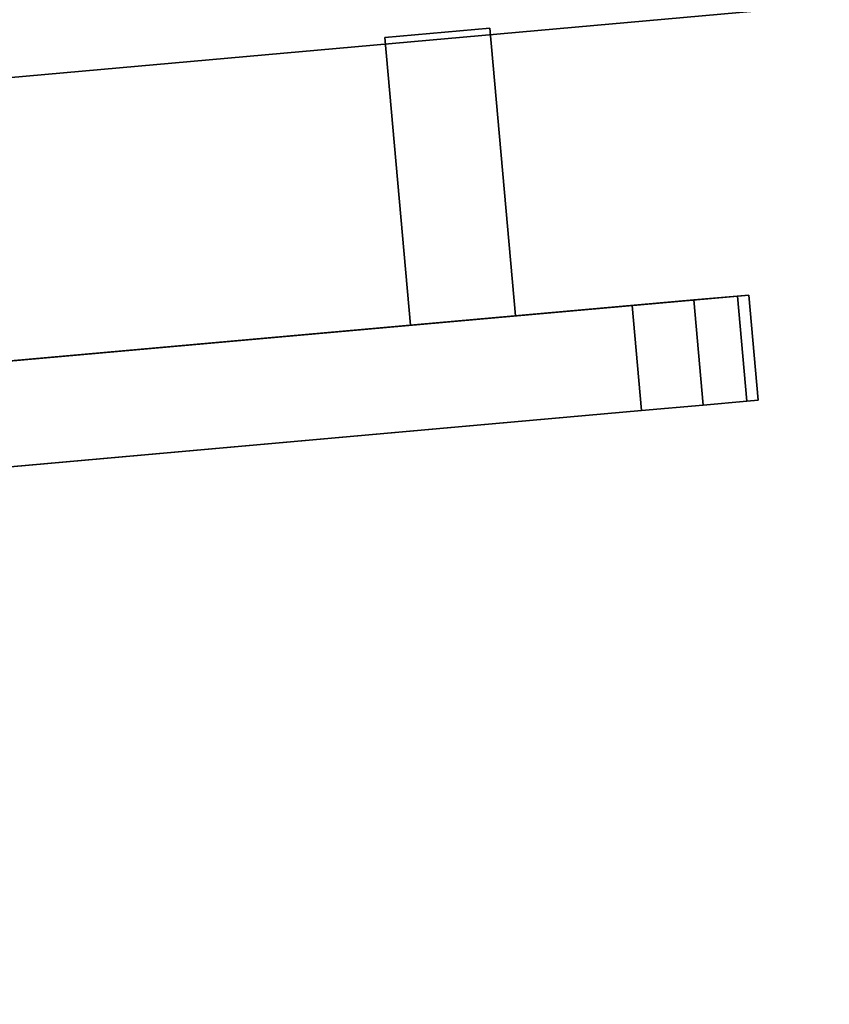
# Model space of a CAD drawing. Header units: inches. Extents: x -19.6 to 19.6, y -3.1 to 3.1.
# Tile 200 of 256: x -10.793 to -10.249, y -3.103 to -2.441. Entities that reach past the tile are written whole.
import ezdxf

# ---------------------------------------------------------------- set-up
doc = ezdxf.new("R2010")
doc.units = ezdxf.units.IN
doc.header["$MEASUREMENT"] = 0
doc.layers.add('AFURN-3-VPPT', color=4, linetype='Continuous', true_color=0x00ffff)

msp = doc.modelspace()

# ---------------------------------------------------------------- meshes
at = {"layer": 'AFURN-3-VPPT'}
mesh = msp.add_polyface(dxfattribs=at)
corners = [(-14.88987, -2.84532, 14.78521), (-14.88987, -2.84532, 14.78521), (-14.88987, -2.84532, 14.78521), (-10.24938, -2.43117, 14.78521), (-10.24938, -2.43117, 14.78521), (-10.24938, -2.43117, 14.78521), (-14.88987, -2.84532, 10.07416), (-14.88987, -2.84532, 10.07416), (-14.88987, -2.84532, 10.07416), (-10.24938, -2.43117, 10.07416), (-10.24938, -2.43117, 10.07416), (-10.24938, -2.43117, 10.07416), (-14.89874, -2.74593, 14.78071), (-14.89874, -2.74593, 14.78071), (-14.58346, -2.36886, 14.76507), (-14.58346, -2.36886, 14.76507), (-10.25825, -2.33178, 14.78071), (-10.25825, -2.33178, 14.78071), (-10.63532, -2.0165, 14.76507), (-10.63532, -2.0165, 14.76507), (-14.89874, -2.74593, 10.07755), (-14.89874, -2.74593, 10.07755), (-14.58346, -2.36886, 10.08935), (-14.58346, -2.36886, 10.08935), (-10.25825, -2.33178, 10.07755), (-10.25825, -2.33178, 10.07755), (-10.63532, -2.0165, 10.08935), (-10.63532, -2.0165, 10.08935), (-14.88115, -2.56015, 14.77245), (-14.88115, -2.56015, 14.77245), (-14.88115, -2.56015, 14.77245), (-10.30846, -2.15205, 14.77245), (-10.30846, -2.15205, 14.77245), (-10.30846, -2.15205, 14.77245), (-14.76323, -2.4191, 14.7666), (-14.76323, -2.4191, 14.7666), (-14.76323, -2.4191, 14.7666), (-10.44949, -2.03411, 14.7666), (-10.44949, -2.03411, 14.7666), (-10.44949, -2.03411, 14.7666), (-14.88115, -2.56014, 10.08378), (-14.88115, -2.56014, 10.08378), (-14.88115, -2.56014, 10.08378), (-10.30847, -2.15204, 10.08378), (-10.30847, -2.15204, 10.08378), (-10.30847, -2.15204, 10.08378), (-14.76322, -2.41909, 10.08819), (-14.76322, -2.41909, 10.08819), (-14.76322, -2.41909, 10.08819), (-10.4495, -2.0341, 10.08819), (-10.4495, -2.0341, 10.08819), (-10.4495, -2.0341, 10.08819)]
mesh.append_faces([[corners[k] for k in face] for face in [(0, 4, 16, 12), (20, 24, 9, 6), (14, 18, 27, 23), (17, 3, 10, 25), (5, 2, 7, 11), (1, 13, 21, 8), (23, 47, 34, 14), (46, 41, 28, 35), (40, 21, 13, 29), (18, 38, 49, 27), (37, 32, 43, 50), (31, 17, 25, 44), (16, 33, 30, 12), (33, 39, 36, 30), (39, 19, 15, 36), (20, 42, 45, 24), (42, 48, 51, 45), (48, 22, 26, 51)]])
mesh = msp.add_polyface(dxfattribs=at)
corners = [(-10.46018, -2.64028, 12.11358), (-10.46018, -2.64028, 12.11358), (-10.46018, -2.64028, 12.11358), (-10.53076, -2.64658, 12.11358), (-10.53076, -2.64658, 12.11358), (-10.53076, -2.64658, 12.11358), (-10.47743, -2.44691, 12.11358), (-10.47743, -2.44691, 12.11358), (-10.47743, -2.44691, 12.11358), (-10.54802, -2.45321, 12.11358), (-10.54802, -2.45321, 12.11358), (-10.54802, -2.45321, 12.11358), (-10.47743, -2.44691, 11.12933), (-10.47743, -2.44691, 11.12933), (-10.47743, -2.44691, 11.12933), (-10.54802, -2.45321, 11.12933), (-10.54802, -2.45321, 11.12933), (-10.54802, -2.45321, 11.12933), (-10.46018, -2.64028, 11.12933), (-10.46018, -2.64028, 11.12933), (-10.46018, -2.64028, 11.12933), (-10.53076, -2.64658, 11.12933), (-10.53076, -2.64658, 11.12933), (-10.53076, -2.64658, 11.12933)]
mesh.append_faces([[corners[k] for k in face] for face in [(1, 7, 9, 3), (12, 19, 22, 16), (6, 13, 15, 10), (11, 17, 21, 4), (5, 23, 18, 2), (0, 20, 14, 8)]])
mesh = msp.add_polyface(dxfattribs=at)
corners = [(-14.77384, -3.0253, 14.71201), (-14.77384, -3.0253, 14.71201), (-14.85229, -3.0323, 14.63324), (-14.85229, -3.0323, 14.63324), (-14.77384, -3.0253, 10.14508), (-14.77384, -3.0253, 10.14508), (-14.85229, -3.0323, 10.22385), (-14.85229, -3.0323, 10.22385), (-10.30339, -2.62632, 14.63324), (-10.30339, -2.62632, 14.63324), (-10.38184, -2.63333, 14.71201), (-10.38184, -2.63333, 14.71201), (-10.30339, -2.62632, 10.22385), (-10.30339, -2.62632, 10.22385), (-10.38184, -2.63333, 10.14508), (-10.38184, -2.63333, 10.14508), (-10.34042, -2.62963, 14.70429), (-10.34042, -2.62963, 14.70429), (-10.34042, -2.62963, 14.70429), (-10.31107, -2.62701, 14.67483), (-10.31107, -2.62701, 14.67483), (-10.31107, -2.62701, 14.67483), (-14.76754, -3.09588, 14.71201), (-14.76754, -3.09588, 14.71201), (-14.84599, -3.10289, 14.63324), (-14.84599, -3.10289, 14.63324), (-14.84599, -3.10289, 10.22385), (-14.84599, -3.10289, 10.22385), (-14.76754, -3.09588, 10.14508), (-14.76754, -3.09588, 10.14508), (-14.80896, -3.09958, 14.70429), (-14.80896, -3.09958, 14.70429), (-14.80896, -3.09958, 14.70429), (-14.83831, -3.1022, 14.67483), (-14.83831, -3.1022, 14.67483), (-14.83831, -3.1022, 14.67483), (-10.37554, -2.70391, 14.71201), (-10.37554, -2.70391, 14.71201), (-10.29709, -2.69691, 14.63324), (-10.29709, -2.69691, 14.63324), (-10.37554, -2.70391, 10.14508), (-10.37554, -2.70391, 10.14508), (-10.29709, -2.69691, 10.22385), (-10.29709, -2.69691, 10.22385), (-14.80896, -3.09958, 10.1528), (-14.80896, -3.09958, 10.1528), (-14.80896, -3.09958, 10.1528), (-14.83831, -3.1022, 10.18226), (-14.83831, -3.1022, 10.18226), (-14.83831, -3.1022, 10.18226), (-10.34042, -2.62963, 10.1528), (-10.34042, -2.62963, 10.1528), (-10.34042, -2.62963, 10.1528), (-10.31107, -2.62701, 10.18226), (-10.31107, -2.62701, 10.18226), (-10.31107, -2.62701, 10.18226), (-14.81526, -3.029, 14.70429), (-14.81526, -3.029, 14.70429), (-14.81526, -3.029, 14.70429), (-14.81526, -3.029, 10.1528), (-14.81526, -3.029, 10.1528), (-14.81526, -3.029, 10.1528), (-14.84461, -3.03161, 14.67483), (-14.84461, -3.03161, 14.67483), (-14.84461, -3.03161, 14.67483), (-14.84461, -3.03161, 10.18226), (-14.84461, -3.03161, 10.18226), (-14.84461, -3.03161, 10.18226), (-10.33412, -2.70021, 14.70429), (-10.33412, -2.70021, 14.70429), (-10.33412, -2.70021, 14.70429), (-10.33412, -2.70021, 10.1528), (-10.33412, -2.70021, 10.1528), (-10.33412, -2.70021, 10.1528), (-10.30478, -2.6976, 14.67483), (-10.30478, -2.6976, 14.67483), (-10.30478, -2.6976, 14.67483), (-10.30478, -2.6976, 10.18226), (-10.30478, -2.6976, 10.18226), (-10.30478, -2.6976, 10.18226)]
mesh.append_faces([[corners[k] for k in face] for face in [(0, 23, 37, 10), (29, 4, 14, 41), (22, 26, 40, 36), (39, 43, 12, 8), (11, 13, 5, 1), (2, 6, 27, 25), (11, 17, 13, 13), (17, 19, 13, 13), (19, 9, 13, 13), (22, 31, 26, 26), (31, 33, 26, 26), (33, 24, 26, 26), (40, 44, 28, 28), (40, 48, 44, 44), (40, 26, 48, 48), (5, 52, 15, 15), (5, 55, 52, 52), (5, 13, 55, 55), (0, 57, 32, 23), (56, 63, 34, 30), (62, 2, 25, 35), (37, 68, 18, 10), (70, 74, 20, 16), (76, 39, 8, 21), (29, 46, 59, 4), (45, 47, 65, 60), (49, 27, 6, 66), (14, 51, 71, 41), (50, 54, 77, 72), (53, 12, 43, 78), (5, 61, 58, 1), (61, 67, 64, 58), (67, 7, 3, 64), (40, 73, 69, 36), (73, 79, 75, 69), (79, 42, 38, 75)]])

doc.saveas('drawing.dxf')
